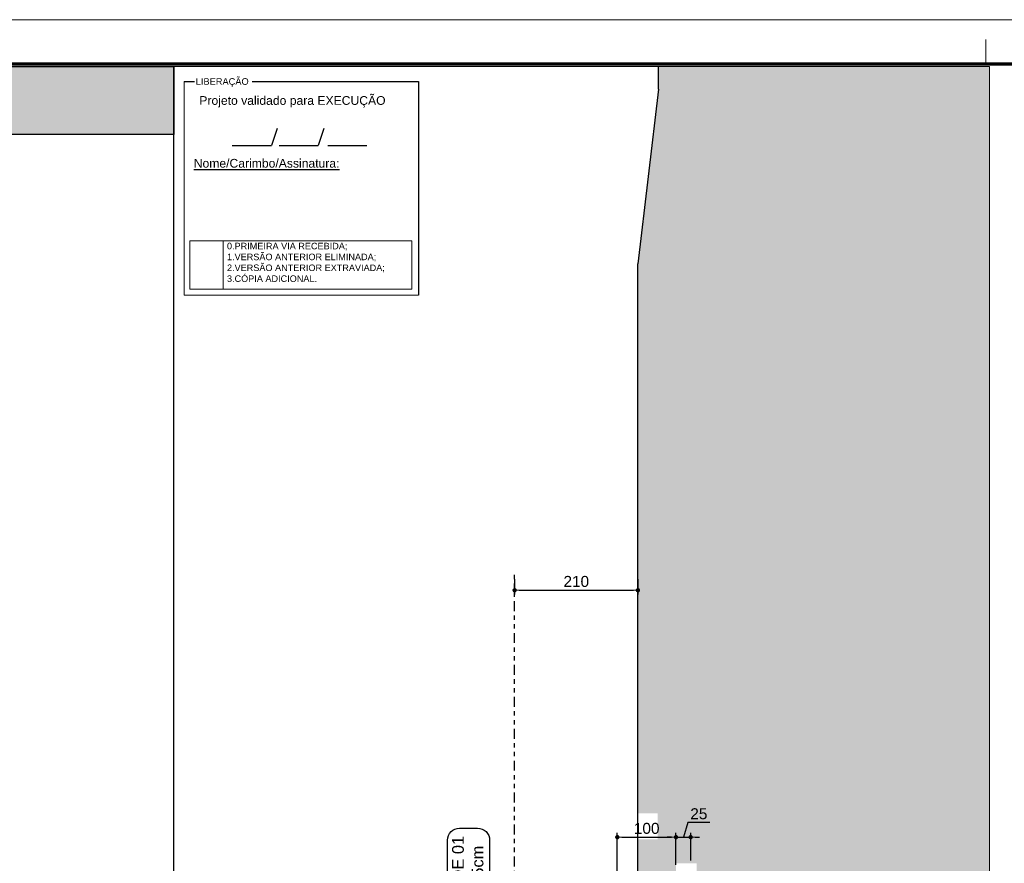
# Model space of a CAD drawing. Header units: millimetres. Extents: x 83 to 471, y -739 to 93.
# Tile 78 of 185: x 172 to 195, y -483 to -464. Entities that reach past the tile are written whole.
import ezdxf
from ezdxf.enums import TextEntityAlignment as Align

# ---------------------------------------------------------------- set-up
doc = ezdxf.new("R2010")
doc.units = ezdxf.units.MM
doc.linetypes.add('CYPE_RAYAPUNTOPUNTO', pattern=[0.45, 0.225, -0.075, 0, -0.075, 0, -0.075])
for name, color, linetype, lineweight in [('.', 7, 'Continuous', 5), ('__MAGNUS.Cota', 30, 'Continuous', 9), ('__MAGNUS.Margem', 7, 'Continuous', 70), ('__MAGNUS.Selo', 7, 'Continuous', 30), ('COTAS', 250, 'Continuous', 5), ('FUN_COTAS', 7, 'Continuous', 0), ('PA_NUM_ALTUR', 7, 'Continuous', 9), ('PECA_COMPLETA', 7, 'Continuous', 0)]:
    doc.layers.add(name, color=color, linetype=linetype, lineweight=lineweight)
doc.styles.add('Arial', font='arial.ttf')
doc.styles.add('Arial Narrow', font='ARIALN.TTF')
doc.dimstyles.new('Copy of UM_75.000000', dxfattribs={"dimtxt": 0.3, "dimasz": 0.15, "dimexe": 0.1, "dimexo": 0.3, "dimgap": 0.07, "dimtad": 1, "dimdec": 0, "dimlfac": 75, "dimzin": 0, "dimdsep": 46, "dimtxsty": 'Arial', "dimblk": 'DOT', "dimcen": 0.09, "dimdle": 0.1, "dimclrd": 30, "dimclre": 30, "dimclrt": 7, "dimadec": 1, "dimazin": 2, "dimtfac": 1, "dimtdec": 0, "dimtofl": 0, "dimtmove": 0, "dimatfit": 3, "dimldrblk": 'DOT', "dimfxl": 1, "dimtolj": 1, "dimarcsym": 0})

# ---------------------------------------------------------------- blocks, each defined once
blk = doc.blocks.new('*U1865')
at = {"layer": '__MAGNUS.Margem', "lineweight": 9}
blk.add_line((-1005.92, 828.72), (183.08, 828.72), dxfattribs=at)
at = {"layer": '__MAGNUS.Margem', "linetype": 'Continuous', "lineweight": 9}
blk.add_line((-1.92, 824.21), (-1.92, 818.72), dxfattribs=at)
at = {"layer": '__MAGNUS.Margem', "linetype": 'Continuous'}
blk.add_line((-980.92, 818.72), (173.08, 818.72), dxfattribs=at)
at = {"layer": '__MAGNUS.Selo', "style": 'Arial Narrow', "width": 1}
for tag, height, p in [('PROPRIETÁRIO', 3.4, (17.21, 48.91)), ('EDIFICAÇÃORESIDENCIAL', 3.4, (17.21, 40.61)), ('ESTRUTURAL', 3.4, (17.8, 20.69)), ('ANTEPROJETO', 2.43, (111.69, 13.5)), ('ARQ01/01', 5.5, (139.44, 9.5)), ('INDICADA', 2.43, (111.53, 8))]:
    blk.add_attdef(tag, text='', height=height, dxfattribs=at).set_placement(p, align=Align.MIDDLE_LEFT)
at = {"layer": '__MAGNUS.Selo', "lineweight": 30, "flags": 104}
for tag, p in [('ENDEREÇODAOBRA', (17.21, 33.54)), ('ENDEREÇODAOBRA', (17.21, 27.87)), ('TÍTULO', (17.21, 10.8))]:
    blk.add_attdef(tag, text='', height=3.4, dxfattribs=at).set_placement(p, align=Align.MIDDLE_LEFT)
blk = doc.blocks.new('_DOT')
at = {"layer": '__MAGNUS.Cota', "linetype": 'ByBlock'}
blk.add_line((-0.5, 0), (-1, 0), dxfattribs=at)
at = {"layer": '__MAGNUS.Cota', "linetype": 'ByBlock', "const_width": 0.5}
blk.add_lwpolyline([(-0.25, 0, 1), (0.25, 0, 1)], format="xyb", close=True, dxfattribs=at)
blk = doc.blocks.new('*D5162')
at = {"layer": 'COTAS', "color": 30, "lineweight": -2}
for p, q in [((10.075, 42.875), (10.075, 43.739)), ((10.175, 43.639), (11.308, 43.639)), ((11.408, 43.009), (11.408, 43.739))]:
    blk.add_line(p, q, dxfattribs=at)
at = {"layer": 'Defpoints', "color": 0}
for p in [(11.408, 43.639), (10.075, 42.775), (11.408, 42.909)]:
    blk.add_point(p, dxfattribs=at)
at = {"layer": 'COTAS', "color": 30, "linetype": 'ByBlock', "lineweight": -2, "xscale": 0.1, "yscale": 0.1, "zscale": 0.1, "rotation": 180}
blk.add_blockref('_DOT', (10.075, 43.639), dxfattribs=at)
at = {"layer": 'COTAS', "color": 30, "linetype": 'ByBlock', "lineweight": -2, "xscale": 0.1, "yscale": 0.1, "zscale": 0.1}
blk.add_blockref('_DOT', (11.408, 43.639), dxfattribs=at)
at = {"layer": 'COTAS', "color": 7, "insert": (10.742, 43.837), "char_height": 0.25, "attachment_point": 5, "style": 'Arial'}
blk.add_mtext('\\A1;100', dxfattribs=at)
blk = doc.blocks.new('*D5165')
at = {"layer": 'COTAS', "color": 30, "lineweight": -2}
for p, q in [((7.742, 49.5), (7.742, 49.148)), ((10.542, 49.5), (10.542, 49.148)), ((7.842, 49.248), (10.442, 49.248))]:
    blk.add_line(p, q, dxfattribs=at)
at = {"layer": 'Defpoints', "color": 0}
for p in [(7.742, 49.6), (10.542, 49.6), (10.542, 49.248)]:
    blk.add_point(p, dxfattribs=at)
at = {"layer": 'COTAS', "color": 30, "linetype": 'ByBlock', "lineweight": -2, "xscale": 0.1, "yscale": 0.1, "zscale": 0.1, "rotation": 180}
blk.add_blockref('_DOT', (7.742, 49.248), dxfattribs=at)
at = {"layer": 'COTAS', "color": 30, "linetype": 'ByBlock', "lineweight": -2, "xscale": 0.1, "yscale": 0.1, "zscale": 0.1}
blk.add_blockref('_DOT', (10.542, 49.248), dxfattribs=at)
at = {"layer": 'COTAS', "color": 7, "insert": (9.142, 49.446), "char_height": 0.25, "attachment_point": 5, "style": 'Arial'}
blk.add_mtext('\\A1;210', dxfattribs=at)
blk = doc.blocks.new('DOT')
at = {"color": 0, "linetype": 'ByBlock'}
blk.add_line((-0.5, 0), (-1, 0), dxfattribs=at)
at = {"color": 0, "linetype": 'ByBlock', "const_width": 0.5}
blk.add_lwpolyline([(-0.25, 0, 1), (0.25, 0, 1)], format="xyb", close=True, dxfattribs=at)
blk = doc.blocks.new('*D5184')
at = {"layer": 'COTAS', "color": 30, "lineweight": -2}
for p, q in [((11.675, 43.972), (11.575, 43.639)), ((12.179, 43.972), (11.675, 43.972)), ((11.308, 43.639), (11.208, 43.639)), ((11.408, 43.009), (11.408, 43.739)), ((11.408, 43.639), (11.742, 43.639)), ((11.742, 43.109), (11.742, 43.739)), ((11.842, 43.639), (11.942, 43.639))]:
    blk.add_line(p, q, dxfattribs=at)
at = {"layer": 'Defpoints', "color": 0}
for p in [(11.742, 43.639), (11.742, 43.009), (11.408, 42.909)]:
    blk.add_point(p, dxfattribs=at)
at = {"layer": 'COTAS', "color": 30, "linetype": 'ByBlock', "lineweight": -2, "xscale": 0.1, "yscale": 0.1, "zscale": 0.1}
blk.add_blockref('_DOT', (11.408, 43.639), dxfattribs=at)
at = {"layer": 'COTAS', "color": 30, "linetype": 'ByBlock', "lineweight": -2, "xscale": 0.1, "yscale": 0.1, "zscale": 0.1, "rotation": 180}
blk.add_blockref('_DOT', (11.742, 43.639), dxfattribs=at)
at = {"layer": 'COTAS', "color": 7, "insert": (11.927, 44.169), "char_height": 0.25, "attachment_point": 5, "style": 'Arial'}
blk.add_mtext('\\A1;25', dxfattribs=at)
blk = doc.blocks.new('ERER')
at = {"layer": '.', "true_color": 0xffffff}
h = blk.add_hatch(color=7, dxfattribs=at)
h.dxf.hatch_style = 1
h.paths.add_polyline_path([(0, 1.542), (79.365, 1.542), (79.365, 0), (0, 0), (0, 1.542)])
blk.add_lwpolyline([(0, 1.542), (79.365, 1.542), (79.365, 0), (0, 0)], close=True)
blk = doc.blocks.new('CORTEA-A')
at = {"layer": '.', "true_color": 0x939598}
h = blk.add_hatch(dxfattribs=at)
h.set_pattern_fill('EARTH', color=252, scale=0.1333)
h.paths.add_polyline_path([(18.528, 61.143), (18.528, 0), (7.542, 0), (7.542, 3.243), (8.208, 3.243), (7.742, 3.51), (7.742, 13.708), (8.208, 13.708), (8.208, 13.975), (9.408, 15.018), (9.408, 17.86), (9.408, 17.86), (9.408, 18.927), (9.408, 18.927), (12.542, 22.127), (12.542, 24.375), (12.608, 24.375), (12.608, 25.842), (12.542, 25.842), (10.542, 27.908), (10.542, 32.442), (11.408, 32.442), (11.408, 32.376), (11.875, 32.375), (11.875, 33.176), (11.408, 33.176), (11.408, 32.909), (10.542, 32.909), (10.542, 42.309), (11.408, 42.309), (11.408, 42.242), (11.875, 42.242), (11.875, 43.042), (11.408, 43.042), (11.408, 42.775), (10.542, 42.775), (10.542, 56.66), (11.008, 60.631), (11.008, 61.143), (18.528, 61.143)], is_closed=False)
h.paths.add_polyline_path([(10.225, 31.947), (10.991, 31.947), (10.991, 31.354), (10.225, 31.354)])
h.paths.add_polyline_path([(9.072, 17.183), (9.408, 17.183), (9.408, 16.59), (9.072, 16.59)])
h.paths.add_polyline_path([(10.857, 27.751), (11.626, 27.751), (11.626, 27.158), (10.857, 27.158)])
h.paths.add_polyline_path([(12.078, 26.965), (12.644, 26.965), (12.644, 26.371), (12.078, 26.371)], flags=16)
h.paths.add_polyline_path([(10.542, 44.179), (10.991, 44.179), (10.991, 43.586), (10.542, 43.586)], flags=16)
h.paths.add_polyline_path([(12.635, 34.284), (12.635, 40.867), (13.951, 40.867), (13.951, 34.284)], flags=16)
h.paths.add_polyline_path([(12.635, 18.33), (12.635, 24.912), (13.951, 24.912), (13.951, 18.33)], flags=16)
h.paths.add_polyline_path([(10.624, 34.314), (11.193, 34.314), (11.193, 33.722), (10.624, 33.722)], flags=16)
h.paths.add_polyline_path([(10.624, 41.645), (11.193, 41.645), (11.193, 41.053), (10.624, 41.053)], flags=16)
h.paths.add_polyline_path([(14.637, 18.288), (14.637, 24.954), (16.424, 24.954), (16.424, 18.288)], flags=16)
for p, q in [((0, 0), (0, 61.143)), ((11.008, 60.631), (11.008, 61.143)), ((11.008, 60.631), (10.542, 56.66)), ((10.542, 42.775), (10.542, 56.66))]:
    blk.add_line(p, q)
at = {"linetype": 'CYPE_RAYAPUNTOPUNTO'}
blk.add_line((7.742, 13.975), (7.742, 49.6), dxfattribs=at)
blk.add_lwpolyline([(6.488, 43.844), (6.901, 43.844, -0.414214), (7.173, 43.572), (7.173, 41.712, -0.414214), (6.901, 41.44), (6.488, 41.44, -0.414214), (6.216, 41.712), (6.216, 43.572, -0.414214)], format="xyb", close=True)
at = {"layer": 'FUN_COTAS', "insert": (6.32, 42.642), "char_height": 0.2667, "width": 2.33372, "attachment_point": 2, "rotation": 90, "style": 'Arial'}
blk.add_mtext('PAREDE 01\\PH=125cm', dxfattribs=at)
at = {"layer": 'COTAS'}
for base, p1, p2, override, picture, middle in [((10.542, 49.248), (7.742, 49.6), (10.542, 49.6), {"dimtxt": 0.25, "dimasz": 0.1, "dimexo": 0.1, "dimtxsty": 'Arial', "dimldrblk": 'DOT'}, '*D5165', (9.142, 49.446)), ((11.742, 43.639), (11.408, 42.909), (11.742, 43.009), {"dimtxt": 0.25, "dimasz": 0.1, "dimexo": 0.1, "dimtmove": 1}, '*D5184', (11.745, 44.169)), ((11.408, 43.639), (10.075, 42.775), (11.408, 42.909), {"dimtxt": 0.25, "dimasz": 0.1, "dimexo": 0.1}, '*D5162', (10.742, 43.837))]:
    dim = blk.add_linear_dim(base=base, p1=p1, p2=p2, dimstyle='Copy of UM_75.000000', override=override, dxfattribs=at)
    dim.commit()
    dim.dimension.update_dxf_attribs({"geometry": picture, "text_midpoint": middle})

msp = doc.modelspace()

# ---------------------------------------------------------------- linework, layer by layer
for p, q in [((175.98995, -526.29053), (175.98995, -465.1471)), ((176.22332, -465.4865), (176.45395, -465.4865)), ((177.76646, -465.4865), (181.54696, -465.4865)), ((181.54696, -465.4865), (181.54696, -470.33959)), ((178.3356, -466.55296), (178.20513, -466.94276)), ((179.39783, -466.55296), (179.26737, -466.94276)), ((177.31541, -466.94276), (178.20513, -466.94276)), ((178.37764, -466.94276), (179.26737, -466.94276)), ((179.48626, -466.94276), (180.37598, -466.94276))]:
    msp.add_line(p, q)
at = {"layer": 'PA_NUM_ALTUR'}
for p, q in [((176.22332, -465.4865), (176.22332, -470.33959)), ((176.22332, -470.33959), (181.54696, -470.33959))]:
    msp.add_line(p, q, dxfattribs=at)
at = {"layer": 'PECA_COMPLETA'}
for points in [[(194.51797, -546.48728), (96.62457, -546.48728), (96.62457, -465.1471), (194.51797, -465.1471)], [(177.11104, -469.1075), (176.3549, -469.1075), (176.3549, -470.19996), (177.11104, -470.19996)], [(181.39326, -469.1075), (177.11104, -469.1075), (177.11104, -470.19996), (181.39326, -470.19996)]]:
    msp.add_lwpolyline(points, close=True, dxfattribs=at)

# ---------------------------------------------------------------- block references
for name, p in [('ERER', (96.62457, -466.68908)), ('CORTEA-A', (175.98995, -526.29053))]:
    msp.add_blockref(name, p)
at = {"layer": '__MAGNUS.Selo', "color": 7, "true_color": 0xffffff, "xscale": 0.0999999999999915, "yscale": 0.0999999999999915, "zscale": 0.0999999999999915}
msp.add_blockref('*U1865', (194.62889, -546.9541), dxfattribs=at)

# ---------------------------------------------------------------- texts
at = {"style": 'Arial'}
msp.add_text('LIBERAÇÃO', height=0.150417, dxfattribs=at).set_placement((176.48548, -465.56084))
at = {"char_height": 0.19747, "width": 4.3192644, "attachment_point": 1, "style": 'Arial'}
for s, insert in [('{\\fArial|b0|i0|c162|p34;Projeto }validado{\\fArial|b0|i0|c162|p34; para EXECUÇÃO}', (176.56714, -465.81861)), ('{\\fArial|b0|i0|c162|p34;\\LNome/Carimbo/Assinatura:}', (176.44033, -467.24477))]:
    msp.add_mtext(s, dxfattribs=dict(at, insert=insert))
at = {"layer": 'PA_NUM_ALTUR', "insert": (177.1953, -469.14983), "char_height": 0.1481025, "width": 5.1574712, "attachment_point": 1, "style": 'Arial'}
msp.add_mtext('{\\fArial|b0|i0|c162|p34;0.PRIMEIRA VIA RECEBIDA;\\P1.VERSÃO ANTERIOR ELIMIN}A{\\fArial|b0|i0|c162|p34;DA;\\P2.VERSÃO ANTERIOR EXTRAVIADA;\\P3.CÓPIA ADICIONAL}.', dxfattribs=at)

doc.saveas('drawing.dxf')
